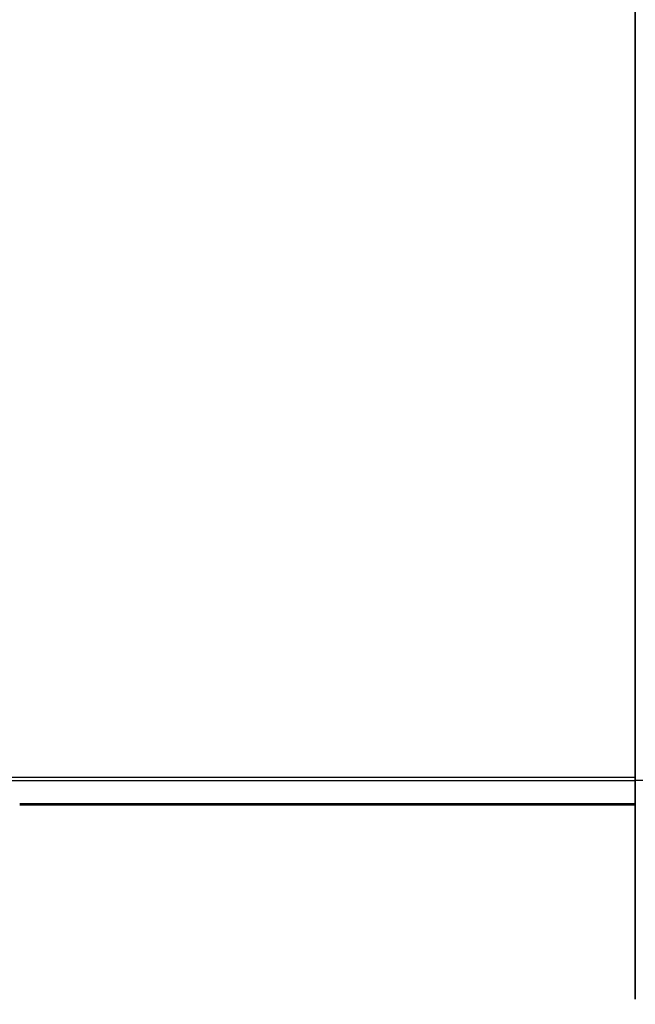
# Model space of a CAD drawing. Header units: millimetres. Extents: x -630 to 192, y -7 to 1615.
# Tile 53 of 249: x -466 to -219, y 4 to 398. Entities that reach past the tile are written whole.
import ezdxf

# ---------------------------------------------------------------- set-up
doc = ezdxf.new("R2010")
doc.units = ezdxf.units.MM
doc.header["$MEASUREMENT"] = 0
doc.layers.add('OVIDIO 160x80x72h', color=7, linetype='Continuous')

msp = doc.modelspace()

# ---------------------------------------------------------------- linework, layer by layer
at = {"layer": 'OVIDIO 160x80x72h'}
for points in [[(-219.11, 5.89), (-219.11, 803.77)], [(-219.11, 803.77), (-219.11, 5.89)], [(-219.11, 803.77), (-219.11, 5.89)], [(-219.11, 5.89), (-219.11, 803.77)], [(-219.11, 124.23), (-219.11, 105.35)], [(-219.11, 105.35), (-219.11, 124.23)], [(-219.11, 105.35), (-219.11, 124.23)], [(-219.11, 124.23), (-219.11, 105.35)], [(-528.01, 94.87), (-219.11, 94.87)], [(-528.01, 93.53), (-219.11, 93.53)], [(89.79, 93.53), (-219.11, 93.53)], [(-219.11, 84.18), (-465.69, 84.18)], [(-219.11, 83.71), (-465.69, 83.71)]]:
    msp.add_lwpolyline(points, dxfattribs=at)
at = {"layer": 'OVIDIO 160x80x72h', "extrusion": (0, 1, 0)}
for points in [[(219.11, 718.37), (492.27, 718.37)], [(492.27, 719.87), (219.11, 719.87)], [(492.27, 719.12), (219.11, 719.12)], [(492.27, 718.37), (219.11, 718.37)], [(219.11, 719.87), (492.27, 719.87)], [(219.11, 719.87), (-54.05, 719.87)], [(-54.05, 718.37), (219.11, 718.37)], [(-54.05, 719.12), (219.11, 719.12)], [(219.11, 718.37), (-54.05, 718.37)], [(-54.05, 719.87), (219.11, 719.87)], [(506.68, 718.37), (219.11, 718.37)], [(506.68, 719.87), (219.11, 719.87)], [(-68.46, 718.37), (219.11, 718.37)], [(219.11, 717.79), (517.44, 717.79)], [(517.44, 717.79), (219.11, 717.79)], [(219.11, 718.46), (517.44, 718.46)], [(517.44, 718.46), (219.11, 718.46)], [(516.04, 718.37), (219.11, 718.37)], [(219.11, 718.37), (516.04, 718.37)], [(516.04, 719.87), (219.11, 719.87)], [(219.11, 719.87), (516.04, 719.87)], [(219.11, 718.37), (-77.82, 718.37)], [(-77.82, 718.37), (219.11, 718.37)], [(219.11, 719.87), (-77.82, 719.87)], [(-77.82, 719.87), (219.11, 719.87)], [(219.11, 717.79), (-79.22, 717.79)], [(-79.22, 717.79), (219.11, 717.79)], [(-79.22, 718.46), (219.11, 718.46)], [(219.11, 718.46), (-79.22, 718.46)], [(201.45, 660.32), (475.11, 660.32)], [(201.45, 661.5), (475.11, 661.5)], [(465.69, 681.43), (528.94, 681.43)], [(528.94, 681.43), (465.69, 681.43)], [(528.94, 682.1), (465.69, 682.1)], [(465.69, 682.1), (528.94, 682.1)], [(219.11, 679.64), (465.69, 679.64)], [(465.69, 679.64), (219.11, 679.64)], [(219.11, 680.31), (465.69, 680.31)], [(465.69, 680.31), (219.11, 680.31)], [(219.11, 680.09), (465.69, 680.09)], [(465.69, 680.09), (219.11, 680.09)], [(219.11, 679.64), (-27.47, 679.64)], [(-27.47, 679.64), (219.11, 679.64)], [(-27.47, 680.31), (219.11, 680.31)], [(219.11, 680.31), (-27.47, 680.31)], [(219.11, 680.09), (-27.47, 680.09)], [(-27.47, 680.09), (219.11, 680.09)], [(465.69, 678.75), (219.11, 678.75)], [(219.11, 678.75), (465.69, 678.75)], [(-27.47, 678.75), (219.11, 678.75)], [(219.11, 678.75), (-27.47, 678.75)], [(219.11, 699.5), (531.14, 699.5)], [(219.11, 698.16), (531.14, 698.16)], [(603.79, 719.87), (219.11, 719.87)], [(603.79, 721.37), (219.11, 721.37)], [(219.11, 719.87), (603.79, 719.87)], [(219.11, 721.37), (603.79, 721.37)], [(603.79, 719.48), (219.11, 719.48)], [(219.11, 717.58), (603.41, 717.58)], [(603.41, 717.58), (219.11, 717.58)], [(219.11, 721.37), (-165.57, 721.37)], [(-165.57, 719.87), (219.11, 719.87)], [(-165.57, 721.37), (219.11, 721.37)], [(219.11, 719.87), (-165.57, 719.87)], [(-165.57, 719.48), (219.11, 719.48)], [(219.11, 717.58), (-165.19, 717.58)], [(-165.19, 717.58), (219.11, 717.58)], [(603.79, 719.83), (219.11, 719.83)]]:
    msp.add_lwpolyline(points, dxfattribs=at)
at = {"layer": 'OVIDIO 160x80x72h', "extrusion": (1, 0, 0)}
for points in [[(124.23, 719.87), (124.23, 718.37)], [(124.23, 718.37), (124.23, 719.87)], [(117.23, 669.68), (117.23, 668.28)], [(114.72, 668.28), (114.72, 669.68)], [(105.35, 718.37), (105.31, 718.37), (105.28, 718.36), (105.24, 718.36), (105.21, 718.36), (105.17, 718.35), (105.14, 718.34), (105.1, 718.34), (105.07, 718.33), (105.03, 718.32), (105.01, 718.31), (105, 718.31), (104.98, 718.3), (104.96, 718.29), (104.94, 718.29), (104.93, 718.28), (104.91, 718.27), (104.89, 718.26), (104.88, 718.25), (104.86, 718.25), (104.84, 718.24), (104.83, 718.23), (104.81, 718.22), (104.8, 718.21), (104.78, 718.2), (104.76, 718.19), (104.75, 718.18), (104.73, 718.17), (104.72, 718.16), (104.7, 718.15), (104.69, 718.13), (104.67, 718.12), (104.66, 718.11), (104.65, 718.1), (104.63, 718.09), (104.62, 718.07), (104.61, 718.06), (104.59, 718.05), (104.57, 718.02), (104.54, 717.99), (104.52, 717.96), (104.5, 717.94), (104.48, 717.91), (104.46, 717.88), (104.44, 717.85), (104.42, 717.82), (104.41, 717.79)], [(103.07, 718.46), (103.11, 718.53), (103.15, 718.61), (103.19, 718.68), (103.24, 718.75), (103.29, 718.82), (103.34, 718.89), (103.4, 718.96), (103.46, 719.03), (103.52, 719.09), (103.55, 719.12), (103.58, 719.15), (103.61, 719.18), (103.65, 719.22), (103.68, 719.24), (103.71, 719.27), (103.75, 719.3), (103.78, 719.33), (103.82, 719.36), (103.86, 719.38), (103.89, 719.41), (103.93, 719.44), (103.97, 719.46), (104.01, 719.49), (104.05, 719.51), (104.08, 719.53), (104.12, 719.55), (104.16, 719.57), (104.2, 719.6), (104.24, 719.62), (104.29, 719.63), (104.33, 719.65), (104.37, 719.67), (104.41, 719.69), (104.45, 719.7), (104.49, 719.72), (104.54, 719.73), (104.58, 719.75), (104.66, 719.77), (104.75, 719.8), (104.84, 719.81), (104.92, 719.83), (105.01, 719.84), (105.09, 719.85), (105.18, 719.86), (105.26, 719.86), (105.35, 719.87)], [(104.41, 717.79), (104.42, 717.82), (104.44, 717.85), (104.46, 717.88), (104.48, 717.91), (104.5, 717.94), (104.52, 717.96), (104.54, 717.99), (104.57, 718.02), (104.59, 718.05), (104.61, 718.06), (104.62, 718.07), (104.63, 718.09), (104.65, 718.1), (104.66, 718.11), (104.67, 718.12), (104.69, 718.13), (104.7, 718.15), (104.72, 718.16), (104.73, 718.17), (104.75, 718.18), (104.76, 718.19), (104.78, 718.2), (104.8, 718.21), (104.81, 718.22), (104.83, 718.23), (104.84, 718.24), (104.86, 718.25), (104.88, 718.25), (104.89, 718.26), (104.91, 718.27), (104.93, 718.28), (104.94, 718.29), (104.96, 718.29), (104.98, 718.3), (105, 718.31), (105.01, 718.31), (105.03, 718.32), (105.07, 718.33), (105.1, 718.34), (105.14, 718.34), (105.17, 718.35), (105.21, 718.36), (105.24, 718.36), (105.28, 718.36), (105.31, 718.37), (105.35, 718.37)], [(105.35, 719.87), (105.26, 719.86), (105.18, 719.86), (105.09, 719.85), (105.01, 719.84), (104.92, 719.83), (104.84, 719.81), (104.75, 719.8), (104.66, 719.77), (104.58, 719.75), (104.54, 719.73), (104.49, 719.72), (104.45, 719.7), (104.41, 719.69), (104.37, 719.67), (104.33, 719.65), (104.29, 719.63), (104.24, 719.62), (104.2, 719.6), (104.16, 719.57), (104.12, 719.55), (104.08, 719.53), (104.05, 719.51), (104.01, 719.49), (103.97, 719.46), (103.93, 719.44), (103.89, 719.41), (103.86, 719.38), (103.82, 719.36), (103.78, 719.33), (103.75, 719.3), (103.71, 719.27), (103.68, 719.24), (103.65, 719.22), (103.61, 719.18), (103.58, 719.15), (103.55, 719.12), (103.52, 719.09), (103.46, 719.03), (103.4, 718.96), (103.34, 718.89), (103.29, 718.82), (103.24, 718.75), (103.19, 718.68), (103.15, 718.61), (103.11, 718.53), (103.07, 718.46)], [(104.41, 717.79), (85.34, 679.64)], [(85.34, 679.64), (104.41, 717.79)], [(83.99, 680.31), (103.07, 718.46)], [(103.07, 718.46), (83.99, 680.31)], [(84.89, 682.1), (86.23, 681.43)], [(86.23, 681.43), (85.34, 679.64)], [(85.34, 679.64), (86.23, 681.43)], [(86.23, 681.43), (84.89, 682.1)], [(85.78, 680.54), (84.44, 681.21)], [(85.56, 681.77), (84.67, 679.98)], [(85.34, 679.64), (83.99, 680.31)], [(83.99, 680.31), (85.34, 679.64)], [(83.99, 680.31), (84.89, 682.1)], [(84.89, 682.1), (83.99, 680.31)], [(84.65, 678.87), (83.1, 679.64)], [(84.44, 680.09), (83.67, 678.54)], [(83.99, 680.31), (83.99, 680.31), (83.99, 680.3), (83.98, 680.29), (83.98, 680.28), (83.97, 680.27), (83.97, 680.27), (83.96, 680.26), (83.96, 680.25), (83.95, 680.24), (83.95, 680.23), (83.94, 680.23), (83.93, 680.22), (83.93, 680.21), (83.92, 680.2), (83.91, 680.2), (83.91, 680.19), (83.9, 680.18), (83.89, 680.18), (83.89, 680.17), (83.88, 680.16), (83.87, 680.16), (83.86, 680.15), (83.86, 680.14), (83.85, 680.14), (83.84, 680.13), (83.83, 680.13), (83.82, 680.12), (83.82, 680.11), (83.81, 680.11), (83.8, 680.1), (83.79, 680.1), (83.78, 680.09), (83.77, 680.09), (83.76, 680.09), (83.75, 680.08), (83.74, 680.08), (83.74, 680.07), (83.73, 680.07), (83.72, 680.07), (83.71, 680.06), (83.7, 680.06), (83.69, 680.06), (83.68, 680.05), (83.67, 680.05), (83.66, 680.05), (83.65, 680.05), (83.64, 680.05), (83.63, 680.04), (83.62, 680.04), (83.61, 680.04), (83.6, 680.04), (83.59, 680.04), (83.58, 680.04), (83.57, 680.04), (83.56, 680.04), (83.55, 680.04), (83.54, 680.04), (83.54, 680.04), (83.53, 680.04), (83.52, 680.04), (83.51, 680.04), (83.5, 680.04), (83.49, 680.04), (83.48, 680.04), (83.47, 680.04), (83.46, 680.04), (83.45, 680.05), (83.44, 680.05), (83.43, 680.05), (83.42, 680.05), (83.41, 680.06), (83.4, 680.06), (83.39, 680.06), (83.38, 680.07), (83.37, 680.07), (83.36, 680.07), (83.35, 680.08), (83.34, 680.08), (83.33, 680.09), (83.32, 680.09)], [(83.32, 680.09), (83.33, 680.09), (83.34, 680.08), (83.35, 680.08), (83.36, 680.07), (83.37, 680.07), (83.38, 680.07), (83.39, 680.06), (83.4, 680.06), (83.41, 680.06), (83.42, 680.05), (83.43, 680.05), (83.44, 680.05), (83.45, 680.05), (83.46, 680.04), (83.47, 680.04), (83.48, 680.04), (83.49, 680.04), (83.5, 680.04), (83.51, 680.04), (83.52, 680.04), (83.53, 680.04), (83.54, 680.04), (83.54, 680.04), (83.55, 680.04), (83.56, 680.04), (83.57, 680.04), (83.58, 680.04), (83.59, 680.04), (83.6, 680.04), (83.61, 680.04), (83.62, 680.04), (83.63, 680.04), (83.64, 680.05), (83.65, 680.05), (83.66, 680.05), (83.67, 680.05), (83.68, 680.05), (83.69, 680.06), (83.7, 680.06), (83.71, 680.06), (83.72, 680.07), (83.73, 680.07), (83.74, 680.07), (83.74, 680.08), (83.75, 680.08), (83.76, 680.09), (83.77, 680.09), (83.78, 680.09), (83.79, 680.1), (83.8, 680.1), (83.81, 680.11), (83.82, 680.11), (83.82, 680.12), (83.83, 680.13), (83.84, 680.13), (83.85, 680.14), (83.86, 680.14), (83.86, 680.15), (83.87, 680.16), (83.88, 680.16), (83.89, 680.17), (83.89, 680.18), (83.9, 680.18), (83.91, 680.19), (83.91, 680.2), (83.92, 680.2), (83.93, 680.21), (83.93, 680.22), (83.94, 680.23), (83.95, 680.23), (83.95, 680.24), (83.96, 680.25), (83.96, 680.26), (83.97, 680.27), (83.97, 680.27), (83.98, 680.28), (83.98, 680.29), (83.99, 680.3), (83.99, 680.31), (83.99, 680.31)], [(83.32, 680.09), (79.65, 681.92)], [(79.65, 681.92), (83.32, 680.09)], [(83.32, 680.09), (82.65, 678.75)], [(82.65, 678.75), (83.32, 680.09)], [(82.99, 679.42), (79.32, 681.25)], [(82.65, 678.75), (82.69, 678.73), (82.73, 678.71), (82.78, 678.69), (82.82, 678.67), (82.86, 678.66), (82.9, 678.64), (82.95, 678.63), (82.99, 678.62), (83.04, 678.6), (83.09, 678.59), (83.13, 678.58), (83.18, 678.57), (83.23, 678.56), (83.28, 678.56), (83.33, 678.55), (83.37, 678.54), (83.42, 678.54), (83.47, 678.54), (83.52, 678.54), (83.57, 678.54), (83.63, 678.54), (83.68, 678.54), (83.73, 678.55), (83.78, 678.55), (83.83, 678.56), (83.88, 678.56), (83.93, 678.57), (83.98, 678.58), (84.03, 678.6), (84.08, 678.61), (84.13, 678.62), (84.18, 678.64), (84.23, 678.66), (84.28, 678.67), (84.33, 678.69), (84.37, 678.72), (84.42, 678.74), (84.47, 678.76), (84.51, 678.78), (84.56, 678.81), (84.6, 678.84), (84.64, 678.86), (84.68, 678.89), (84.73, 678.92), (84.77, 678.95), (84.81, 678.98), (84.84, 679.01), (84.88, 679.05), (84.92, 679.08), (84.95, 679.11), (84.99, 679.15), (85.02, 679.18), (85.05, 679.22), (85.08, 679.26), (85.11, 679.29), (85.14, 679.33), (85.17, 679.37), (85.2, 679.41), (85.22, 679.45), (85.25, 679.49), (85.27, 679.52), (85.29, 679.56), (85.32, 679.6), (85.34, 679.64)], [(85.34, 679.64), (85.32, 679.6), (85.29, 679.56), (85.27, 679.52), (85.25, 679.49), (85.22, 679.45), (85.2, 679.41), (85.17, 679.37), (85.14, 679.33), (85.11, 679.29), (85.08, 679.26), (85.05, 679.22), (85.02, 679.18), (84.99, 679.15), (84.95, 679.11), (84.92, 679.08), (84.88, 679.05), (84.84, 679.01), (84.81, 678.98), (84.77, 678.95), (84.73, 678.92), (84.68, 678.89), (84.64, 678.86), (84.6, 678.84), (84.56, 678.81), (84.51, 678.78), (84.47, 678.76), (84.42, 678.74), (84.37, 678.72), (84.33, 678.69), (84.28, 678.67), (84.23, 678.66), (84.18, 678.64), (84.13, 678.62), (84.08, 678.61), (84.03, 678.6), (83.98, 678.58), (83.93, 678.57), (83.88, 678.56), (83.83, 678.56), (83.78, 678.55), (83.73, 678.55), (83.68, 678.54), (83.63, 678.54), (83.57, 678.54), (83.52, 678.54), (83.47, 678.54), (83.42, 678.54), (83.37, 678.54), (83.33, 678.55), (83.28, 678.56), (83.23, 678.56), (83.18, 678.57), (83.13, 678.58), (83.09, 678.59), (83.04, 678.6), (82.99, 678.62), (82.95, 678.63), (82.9, 678.64), (82.86, 678.66), (82.82, 678.67), (82.78, 678.69), (82.73, 678.71), (82.69, 678.73), (82.65, 678.75)], [(83.32, 680.09), (83.33, 680.08), (83.34, 680.08), (83.35, 680.08), (83.37, 680.07), (83.38, 680.07), (83.39, 680.06), (83.4, 680.06), (83.41, 680.06), (83.42, 680.05), (83.43, 680.05), (83.44, 680.05), (83.46, 680.05), (83.47, 680.04), (83.48, 680.04), (83.49, 680.04), (83.5, 680.04), (83.52, 680.04), (83.53, 680.04), (83.54, 680.04), (83.55, 680.04), (83.57, 680.04), (83.58, 680.04), (83.59, 680.04), (83.61, 680.04), (83.62, 680.04), (83.63, 680.04), (83.64, 680.05), (83.66, 680.05), (83.67, 680.05), (83.68, 680.06), (83.69, 680.06), (83.71, 680.06), (83.72, 680.07), (83.73, 680.07), (83.74, 680.08), (83.75, 680.08), (83.77, 680.09), (83.78, 680.09), (83.79, 680.1), (83.8, 680.11), (83.81, 680.11), (83.82, 680.12), (83.83, 680.13), (83.84, 680.13), (83.85, 680.14), (83.86, 680.15), (83.87, 680.16), (83.88, 680.16), (83.89, 680.17), (83.9, 680.18), (83.91, 680.19), (83.92, 680.2), (83.92, 680.21), (83.93, 680.22), (83.94, 680.23), (83.95, 680.24), (83.95, 680.25), (83.96, 680.25), (83.97, 680.26), (83.97, 680.27), (83.98, 680.28), (83.98, 680.29), (83.99, 680.3), (83.99, 680.31)], [(83.99, 680.31), (83.99, 680.3), (83.98, 680.29), (83.98, 680.28), (83.97, 680.27), (83.97, 680.26), (83.96, 680.25), (83.95, 680.25), (83.95, 680.24), (83.94, 680.23), (83.93, 680.22), (83.92, 680.21), (83.92, 680.2), (83.91, 680.19), (83.9, 680.18), (83.89, 680.17), (83.88, 680.16), (83.87, 680.16), (83.86, 680.15), (83.85, 680.14), (83.84, 680.13), (83.83, 680.13), (83.82, 680.12), (83.81, 680.11), (83.8, 680.11), (83.79, 680.1), (83.78, 680.09), (83.77, 680.09), (83.75, 680.08), (83.74, 680.08), (83.73, 680.07), (83.72, 680.07), (83.71, 680.06), (83.69, 680.06), (83.68, 680.06), (83.67, 680.05), (83.66, 680.05), (83.64, 680.05), (83.63, 680.04), (83.62, 680.04), (83.61, 680.04), (83.59, 680.04), (83.58, 680.04), (83.57, 680.04), (83.55, 680.04), (83.54, 680.04), (83.53, 680.04), (83.52, 680.04), (83.5, 680.04), (83.49, 680.04), (83.48, 680.04), (83.47, 680.04), (83.46, 680.05), (83.44, 680.05), (83.43, 680.05), (83.42, 680.05), (83.41, 680.06), (83.4, 680.06), (83.39, 680.06), (83.38, 680.07), (83.37, 680.07), (83.35, 680.08), (83.34, 680.08), (83.33, 680.08), (83.32, 680.09)], [(5.67, 718.92), (83.32, 680.09)], [(83.32, 680.09), (5.67, 718.92)], [(82.65, 678.75), (78.98, 680.58)], [(78.98, 680.58), (82.65, 678.75)], [(80.82, 679.67), (81.49, 681.01)], [(78.98, 680.58), (79.65, 681.92)], [(79.65, 681.92), (78.98, 680.58)], [(82.65, 678.75), (4.99, 717.58)], [(4.99, 717.58), (82.65, 678.75)], [(5.89, 719.87), (5.88, 719.87), (5.87, 719.87), (5.86, 719.87), (5.85, 719.86), (5.84, 719.86), (5.83, 719.86), (5.82, 719.86), (5.81, 719.86), (5.8, 719.86), (5.79, 719.86), (5.78, 719.85), (5.77, 719.85), (5.76, 719.85), (5.75, 719.85), (5.74, 719.84), (5.73, 719.84), (5.72, 719.84), (5.71, 719.83), (5.7, 719.83), (5.69, 719.82), (5.68, 719.82), (5.67, 719.82), (5.66, 719.81), (5.65, 719.81), (5.64, 719.8), (5.63, 719.8), (5.62, 719.79), (5.61, 719.78), (5.61, 719.78), (5.6, 719.77), (5.59, 719.76), (5.58, 719.76), (5.57, 719.75), (5.56, 719.74), (5.55, 719.74), (5.55, 719.73), (5.54, 719.72), (5.53, 719.71), (5.52, 719.71), (5.52, 719.7), (5.51, 719.69), (5.5, 719.68), (5.5, 719.67), (5.49, 719.67), (5.48, 719.66), (5.48, 719.65), (5.47, 719.64), (5.47, 719.63), (5.46, 719.62), (5.45, 719.61), (5.45, 719.6), (5.44, 719.59), (5.44, 719.58), (5.44, 719.58), (5.43, 719.57), (5.43, 719.56), (5.42, 719.55), (5.42, 719.54), (5.42, 719.53), (5.41, 719.52), (5.41, 719.51), (5.41, 719.5), (5.41, 719.49), (5.4, 719.48), (5.4, 719.47), (5.4, 719.46), (5.4, 719.45), (5.4, 719.44), (5.39, 719.43), (5.39, 719.42), (5.39, 719.41), (5.39, 719.4), (5.39, 719.39), (5.39, 719.38), (5.39, 719.37), (5.39, 719.36), (5.39, 719.35), (5.39, 719.34), (5.39, 719.33), (5.39, 719.32), (5.39, 719.31), (5.39, 719.3), (5.4, 719.29), (5.4, 719.28), (5.4, 719.27), (5.4, 719.26), (5.4, 719.25), (5.41, 719.24), (5.41, 719.23), (5.41, 719.22), (5.42, 719.2), (5.42, 719.19), (5.42, 719.18), (5.43, 719.17), (5.43, 719.16), (5.44, 719.15), (5.44, 719.14), (5.45, 719.14), (5.45, 719.13), (5.46, 719.12), (5.46, 719.11), (5.47, 719.1), (5.47, 719.09), (5.48, 719.08), (5.49, 719.07), (5.49, 719.06), (5.5, 719.05), (5.51, 719.05), (5.51, 719.04), (5.52, 719.03), (5.53, 719.02), (5.53, 719.01), (5.54, 719.01), (5.55, 719), (5.56, 718.99), (5.57, 718.99), (5.57, 718.98), (5.58, 718.97), (5.59, 718.97), (5.6, 718.96), (5.61, 718.95), (5.61, 718.95), (5.62, 718.94), (5.63, 718.94), (5.64, 718.93), (5.65, 718.93), (5.66, 718.92), (5.67, 718.92)], [(4.99, 717.58), (4.96, 717.6), (4.93, 717.61), (4.89, 717.63), (4.86, 717.65), (4.82, 717.67), (4.79, 717.7), (4.76, 717.72), (4.72, 717.74), (4.69, 717.77), (4.66, 717.79), (4.63, 717.82), (4.59, 717.84), (4.56, 717.87), (4.53, 717.9), (4.5, 717.93), (4.47, 717.96), (4.44, 717.99), (4.41, 718.02), (4.38, 718.05), (4.36, 718.08), (4.33, 718.12), (4.3, 718.15), (4.28, 718.18), (4.25, 718.22), (4.23, 718.25), (4.2, 718.29), (4.18, 718.33), (4.16, 718.36), (4.14, 718.4), (4.12, 718.44), (4.1, 718.48), (4.08, 718.52), (4.06, 718.56), (4.04, 718.6), (4.03, 718.64), (4.01, 718.68), (4, 718.72), (3.98, 718.76), (3.97, 718.8), (3.96, 718.84), (3.95, 718.89), (3.94, 718.93), (3.93, 718.97), (3.92, 719.01), (3.91, 719.05), (3.91, 719.1), (3.9, 719.14), (3.9, 719.18), (3.89, 719.22), (3.89, 719.26), (3.89, 719.31), (3.89, 719.35), (3.89, 719.39), (3.89, 719.43), (3.89, 719.47), (3.89, 719.51), (3.9, 719.55), (3.9, 719.59), (3.91, 719.63), (3.91, 719.67), (3.92, 719.71), (3.93, 719.75), (3.93, 719.79), (3.94, 719.83), (3.95, 719.86), (3.96, 719.9), (3.97, 719.94), (3.98, 719.98), (4, 720.01), (4.01, 720.05), (4.03, 720.09), (4.04, 720.13), (4.06, 720.17), (4.07, 720.2), (4.09, 720.24), (4.11, 720.28), (4.13, 720.31), (4.15, 720.35), (4.17, 720.39), (4.19, 720.42), (4.21, 720.46), (4.24, 720.49), (4.26, 720.53), (4.29, 720.56), (4.31, 720.6), (4.34, 720.63), (4.37, 720.66), (4.4, 720.7), (4.43, 720.73), (4.45, 720.76), (4.49, 720.79), (4.52, 720.82), (4.55, 720.85), (4.58, 720.88), (4.61, 720.91), (4.65, 720.93), (4.68, 720.96), (4.72, 720.99), (4.75, 721.01), (4.79, 721.04), (4.83, 721.06), (4.86, 721.08), (4.9, 721.1), (4.94, 721.13), (4.98, 721.15), (5.01, 721.16), (5.05, 721.18), (5.09, 721.2), (5.13, 721.22), (5.17, 721.23), (5.21, 721.25), (5.25, 721.26), (5.29, 721.27), (5.33, 721.29), (5.37, 721.3), (5.41, 721.31), (5.45, 721.32), (5.49, 721.33), (5.53, 721.33), (5.57, 721.34), (5.61, 721.35), (5.65, 721.35), (5.69, 721.36), (5.73, 721.36), (5.77, 721.36), (5.81, 721.36), (5.85, 721.37), (5.89, 721.37)], [(5.89, 721.37), (5.85, 721.37), (5.81, 721.36), (5.77, 721.36), (5.73, 721.36), (5.69, 721.36), (5.65, 721.35), (5.61, 721.35), (5.57, 721.34), (5.53, 721.33), (5.49, 721.33), (5.45, 721.32), (5.41, 721.31), (5.37, 721.3), (5.33, 721.29), (5.29, 721.27), (5.25, 721.26), (5.21, 721.25), (5.17, 721.23), (5.13, 721.22), (5.09, 721.2), (5.05, 721.18), (5.01, 721.16), (4.98, 721.15), (4.94, 721.13), (4.9, 721.1), (4.86, 721.08), (4.83, 721.06), (4.79, 721.04), (4.75, 721.01), (4.72, 720.99), (4.68, 720.96), (4.65, 720.93), (4.61, 720.91), (4.58, 720.88), (4.55, 720.85), (4.52, 720.82), (4.49, 720.79), (4.45, 720.76), (4.43, 720.73), (4.4, 720.7), (4.37, 720.66), (4.34, 720.63), (4.31, 720.6), (4.29, 720.56), (4.26, 720.53), (4.24, 720.49), (4.21, 720.46), (4.19, 720.42), (4.17, 720.39), (4.15, 720.35), (4.13, 720.31), (4.11, 720.28), (4.09, 720.24), (4.07, 720.2), (4.06, 720.17), (4.04, 720.13), (4.03, 720.09), (4.01, 720.05), (4, 720.01), (3.98, 719.98), (3.97, 719.94), (3.96, 719.9), (3.95, 719.86), (3.94, 719.83), (3.93, 719.79), (3.93, 719.75), (3.92, 719.71), (3.91, 719.67), (3.91, 719.63), (3.9, 719.59), (3.9, 719.55), (3.89, 719.51), (3.89, 719.47), (3.89, 719.43), (3.89, 719.39), (3.89, 719.35), (3.89, 719.31), (3.89, 719.26), (3.89, 719.22), (3.9, 719.18), (3.9, 719.14), (3.91, 719.1), (3.91, 719.05), (3.92, 719.01), (3.93, 718.97), (3.94, 718.93), (3.95, 718.89), (3.96, 718.84), (3.97, 718.8), (3.98, 718.76), (4, 718.72), (4.01, 718.68), (4.03, 718.64), (4.04, 718.6), (4.06, 718.56), (4.08, 718.52), (4.1, 718.48), (4.12, 718.44), (4.14, 718.4), (4.16, 718.36), (4.18, 718.33), (4.2, 718.29), (4.23, 718.25), (4.25, 718.22), (4.28, 718.18), (4.3, 718.15), (4.33, 718.12), (4.36, 718.08), (4.38, 718.05), (4.41, 718.02), (4.44, 717.99), (4.47, 717.96), (4.5, 717.93), (4.53, 717.9), (4.56, 717.87), (4.59, 717.84), (4.63, 717.82), (4.66, 717.79), (4.69, 717.77), (4.72, 717.74), (4.76, 717.72), (4.79, 717.7), (4.82, 717.67), (4.86, 717.65), (4.89, 717.63), (4.93, 717.61), (4.96, 717.6), (4.99, 717.58)], [(5.67, 718.92), (5.66, 718.92), (5.65, 718.93), (5.64, 718.93), (5.63, 718.94), (5.62, 718.94), (5.61, 718.95), (5.61, 718.95), (5.6, 718.96), (5.59, 718.97), (5.58, 718.97), (5.57, 718.98), (5.57, 718.99), (5.56, 718.99), (5.55, 719), (5.54, 719.01), (5.53, 719.01), (5.53, 719.02), (5.52, 719.03), (5.51, 719.04), (5.51, 719.05), (5.5, 719.05), (5.49, 719.06), (5.49, 719.07), (5.48, 719.08), (5.47, 719.09), (5.47, 719.1), (5.46, 719.11), (5.46, 719.12), (5.45, 719.13), (5.45, 719.14), (5.44, 719.14), (5.44, 719.15), (5.43, 719.16), (5.43, 719.17), (5.42, 719.18), (5.42, 719.19), (5.42, 719.2), (5.41, 719.22), (5.41, 719.23), (5.41, 719.24), (5.4, 719.25), (5.4, 719.26), (5.4, 719.27), (5.4, 719.28), (5.4, 719.29), (5.39, 719.3), (5.39, 719.31), (5.39, 719.32), (5.39, 719.33), (5.39, 719.34), (5.39, 719.35), (5.39, 719.36), (5.39, 719.37), (5.39, 719.38), (5.39, 719.39), (5.39, 719.4), (5.39, 719.41), (5.39, 719.42), (5.39, 719.43), (5.4, 719.44), (5.4, 719.45), (5.4, 719.46), (5.4, 719.47), (5.4, 719.48), (5.41, 719.49), (5.41, 719.5), (5.41, 719.51), (5.41, 719.52), (5.42, 719.53), (5.42, 719.54), (5.42, 719.55), (5.43, 719.56), (5.43, 719.57), (5.44, 719.58), (5.44, 719.58), (5.44, 719.59), (5.45, 719.6), (5.45, 719.61), (5.46, 719.62), (5.47, 719.63), (5.47, 719.64), (5.48, 719.65), (5.48, 719.66), (5.49, 719.67), (5.5, 719.67), (5.5, 719.68), (5.51, 719.69), (5.52, 719.7), (5.52, 719.71), (5.53, 719.71), (5.54, 719.72), (5.55, 719.73), (5.55, 719.74), (5.56, 719.74), (5.57, 719.75), (5.58, 719.76), (5.59, 719.76), (5.6, 719.77), (5.61, 719.78), (5.61, 719.78), (5.62, 719.79), (5.63, 719.8), (5.64, 719.8), (5.65, 719.81), (5.66, 719.81), (5.67, 719.82), (5.68, 719.82), (5.69, 719.82), (5.7, 719.83), (5.71, 719.83), (5.72, 719.84), (5.73, 719.84), (5.74, 719.84), (5.75, 719.85), (5.76, 719.85), (5.77, 719.85), (5.78, 719.85), (5.79, 719.86), (5.8, 719.86), (5.81, 719.86), (5.82, 719.86), (5.83, 719.86), (5.84, 719.86), (5.85, 719.86), (5.86, 719.87), (5.87, 719.87), (5.88, 719.87), (5.89, 719.87)]]:
    msp.add_lwpolyline(points, dxfattribs=at)
at = {"layer": 'OVIDIO 160x80x72h', "extrusion": (0.202852, 0.108979, 0.973126)}
for points in [[(290.56, 519.55), (290.56, 680.21)], [(290.56, 680.21), (290.56, 519.55)]]:
    msp.add_lwpolyline(points, dxfattribs=at)
at = {"layer": 'OVIDIO 160x80x72h', "extrusion": (-7.53877e-07, 1, 0)}
for points in [[(219.11, 718.92), (603.41, 718.92)], [(603.41, 718.92), (219.11, 718.92)]]:
    msp.add_lwpolyline(points, dxfattribs=at)

doc.saveas('drawing.dxf')
